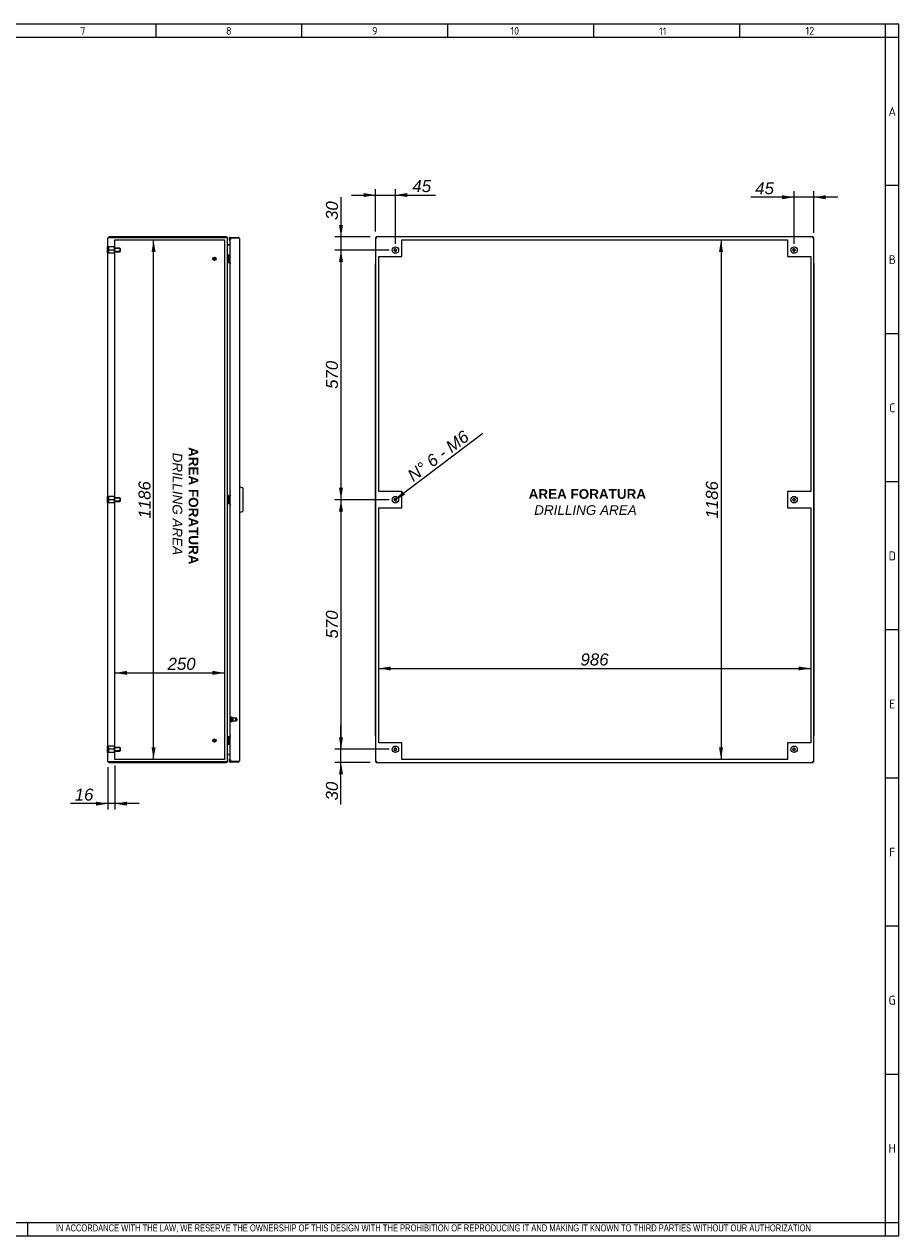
# Model space of a CAD drawing. Extents: x 6 to 412, y 11 to 288.
# Tile 4 of 4: x 212 to 412, y 11 to 288. Entities that reach past the tile are written whole.
import ezdxf
from ezdxf.enums import TextEntityAlignment as Align
from ezdxf.lldxf.tags import DXFTag

# ---------------------------------------------------------------- set-up
doc = ezdxf.new("R2010")
doc.units = 0
doc.layers.get('0').update_dxf_attribs({"linetype": 'CONTINUOUS'})
for name, color, linetype in [('_TRANSLATION', 7, 'CONTINUOUS'), ('AE00198_02', 7, 'CONTINUOUS'), ('AE00417_01', 7, 'CONTINUOUS'), ('AE00907_02', 7, 'CONTINUOUS'), ('AE00992_22', 7, 'CONTINUOUS'), ('C0000000', 7, 'CONTINUOUS'), ('C0000000_04', 7, 'CONTINUOUS'), ('C0000000_05', 7, 'CONTINUOUS'), ('C0000000_48', 7, 'CONTINUOUS'), ('C0000000_83', 7, 'CONTINUOUS'), ('C0000000_84', 7, 'CONTINUOUS'), ('DEFAULT', 7, 'CONTINUOUS')]:
    doc.layers.add(name, color=color, linetype=linetype)
doc.styles.add('SEACAD_ARIAL', font='arial.ttf')
doc.styles.add('SEACAD_ARIALI', font='ariali.ttf')
tags = doc.linetypes.add('CENTER2', pattern=[28.575, 19.05, -3.175, 3.175, -3.175]).pattern_tags.tags
tags[10:11] = [DXFTag(74, 4), DXFTag(75, 0), DXFTag(340, '0'), DXFTag(46, 0.0), DXFTag(50, 0.0), DXFTag(44, 0.0), DXFTag(45, 0.0)]
tags[8:9] = [DXFTag(74, 4), DXFTag(75, 0), DXFTag(340, '0'), DXFTag(46, 0.0), DXFTag(50, 0.0), DXFTag(44, 0.0), DXFTag(45, 0.0)]
tags[6:7] = [DXFTag(74, 4), DXFTag(75, 0), DXFTag(340, '0'), DXFTag(46, 0.0), DXFTag(50, 0.0), DXFTag(44, 0.0), DXFTag(45, 0.0)]
tags[4:5] = [DXFTag(74, 4), DXFTag(75, 0), DXFTag(340, '0'), DXFTag(46, 0.0), DXFTag(50, 0.0), DXFTag(44, 0.0), DXFTag(45, 0.0)]
tags = doc.linetypes.add('HIDDEN2', pattern=[4.7625, 3.175, -1.5875]).pattern_tags.tags
tags[6:7] = [DXFTag(74, 4), DXFTag(75, 0), DXFTag(340, '0'), DXFTag(46, 0.0), DXFTag(50, 0.0), DXFTag(44, 0.0), DXFTag(45, 0.0)]
tags[4:5] = [DXFTag(74, 4), DXFTag(75, 0), DXFTag(340, '0'), DXFTag(46, 0.0), DXFTag(50, 0.0), DXFTag(44, 0.0), DXFTag(45, 0.0)]
doc.dimstyles.new('ISO', dxfattribs={"dimtxt": 2.75, "dimasz": 2.75, "dimexe": 1.375, "dimexo": 1.375, "dimgap": 0.6875, "dimtad": 1, "dimdec": 1, "dimlfac": 10, "dimtxsty": 'SEACAD_ARIAL', "dimsah": 1, "dimcen": 1.375, "dimadec": 1, "dimazin": 3, "dimtfac": 0.7, "dimtdec": 3, "dimtmove": 0, "dimatfit": 3})

# ---------------------------------------------------------------- blocks, each defined once
blk = doc.blocks.new('SE4')
at = {"layer": 'AE00198_02', "color": 7, "linetype": 'HIDDEN2'}
for p, q in [((259.72, 128.97), (259.52, 128.97)), ((259.72, 128.74), (259.52, 128.74)), ((259.83, 129.09), (259.62, 129.09)), ((259.83, 128.63), (259.62, 128.63)), ((259.93, 128.97), (259.72, 128.97)), ((259.93, 128.74), (259.72, 128.74)), ((259.83, 129.09), (259.73, 128.97)), ((259.73, 128.97), (259.73, 128.74)), ((259.73, 128.74), (259.83, 128.63)), ((259.86, 129.38), (259.8, 129.38)), ((259.8, 128.33), (259.86, 128.33)), ((259.93, 128.97), (259.83, 129.09)), ((259.83, 128.63), (259.93, 128.74)), ((260.83, 129.16), (259.86, 129.16)), ((259.86, 128.56), (260.83, 128.56)), ((259.93, 128.74), (259.93, 128.97)), ((260.96, 129.04), (260.92, 129.1)), ((260.92, 128.61), (260.96, 128.67))]:
    blk.add_line(p, q, dxfattribs=at)
for centre, radius, start, end in [((260.17, 128.86), 0.662, 169.95, 190.05), ((259.85, 128.93), 0.381, 209.3372, 225.3386), ((260.19, 128.86), 0.692, 140.3844, 150.6602), ((259.85, 128.79), 0.381, 127.5482, 135.5294), ((259.95, 129.28), 0.381, 209.3239, 232.4629), ((259.95, 128.44), 0.381, 127.5394, 150.6739), ((260.19, 128.86), 0.692, 214.5751, 222.0282)]:
    blk.add_arc(centre, radius, start, end, dxfattribs=at)
for centre, major_axis in [((259.86, 128.86), (0, -0.525)), ((260.9, 128.86), (0, -0.225))]:
    blk.add_ellipse(centre, major_axis=major_axis, ratio=0.5, dxfattribs=at)
for centre, major_axis, start_param, end_param in [((259.8, 128.86), (0, -0.525), 3.141593, 3.665191), ((259.86, 128.86), (0, -0.3), 5.056184, 6.283185), ((259.8, 128.86), (0, -0.525), 0, 1.121432), ((259.86, 128.86), (0, -0.3), 0, 3.141593), ((260.83, 128.86), (0, 0.3), 0, 4.250452), ((260.83, 128.86), (0, 0.3), 5.667706, 6.283185)]:
    blk.add_ellipse(centre, major_axis=major_axis, ratio=0.5, start_param=start_param, end_param=end_param, dxfattribs=at)
at = {"layer": 'AE00417_01', "color": 7, "linetype": 'HIDDEN2'}
for centre, radius in [((255.88, 234.03), 0.375), ((255.88, 234.03), 0.3), ((255.88, 234.03), 0.25), ((255.88, 234.03), 0.225), ((255.88, 124.03), 0.375), ((255.88, 124.03), 0.3), ((255.88, 124.03), 0.25), ((255.88, 124.03), 0.225)]:
    blk.add_circle(centre, radius, dxfattribs=at)
for centre in [(255.88, 234.03), (255.88, 124.03)]:
    blk.add_arc(centre, 0.238, 75, 15, dxfattribs=at)
at = {"layer": 'AE00907_02', "color": 7, "linetype": 'HIDDEN2'}
for p, q in [((232.23, 119.18), (231.73, 119.18)), ((231.73, 119.18), (231.73, 119.18)), ((236.21, 119.18), (232.23, 119.18)), ((236.71, 119.18), (236.21, 119.18)), ((236.71, 119.18), (236.71, 119.18))]:
    blk.add_line(p, q, dxfattribs=at)
at = {"layer": 'AE00907_02', "color": 7, "linetype": 'CONTINUOUS'}
for p, q in [((232.23, 119.18), (232.22, 119.18)), ((236.21, 119.18), (232.23, 119.18)), ((236.23, 119.18), (236.21, 119.18)), ((236.71, 119.18), (236.71, 119.18))]:
    blk.add_line(p, q, dxfattribs=at)
at = {"layer": 'AE00992_22', "color": 7, "linetype": 'CONTINUOUS'}
for p, q in [((261.58, 182.01), (262.32, 181.74)), ((262.38, 181.65), (262.38, 176.42)), ((262.32, 176.32), (261.58, 176.06))]:
    blk.add_line(p, q, dxfattribs=at)
for centre, start, end in [((262.28, 181.65), 0, 70), ((262.28, 176.42), 290, 0)]:
    blk.add_arc(centre, 0.1, start, end, dxfattribs=at)
at = {"layer": 'C0000000', "color": 7, "linetype": 'CONTINUOUS'}
for p, q in [((231.48, 235.28), (231.48, 236.78)), ((231.58, 236.78), (231.48, 236.78)), ((231.48, 235.28), (231.58, 235.28)), ((258.98, 234.93), (258.99, 234.93)), ((258.99, 233.13), (258.98, 233.13)), ((259, 234.93), (259.38, 234.93)), ((259.38, 233.13), (259, 233.13)), ((259.09, 234.83), (259.09, 233.23)), ((258.98, 179.93), (258.99, 179.93)), ((259, 179.93), (259.38, 179.93)), ((259.09, 179.83), (259.09, 178.23)), ((258.99, 178.13), (258.98, 178.13)), ((259.38, 178.13), (259, 178.13)), ((258.98, 124.93), (258.99, 124.93)), ((259, 124.93), (259.38, 124.93)), ((259.09, 124.83), (259.09, 123.23)), ((258.99, 123.13), (258.98, 123.13)), ((259.38, 123.13), (259, 123.13))]:
    blk.add_line(p, q, dxfattribs=at)
at = {"layer": 'C0000000', "color": 7, "linetype": 'HIDDEN2'}
for p, q in [((231.73, 236.78), (231.73, 236.03)), ((233.03, 236.78), (231.73, 236.78)), ((231.73, 236.03), (231.73, 235.28)), ((233.03, 236.03), (231.73, 236.03)), ((233.03, 235.28), (231.73, 235.28)), ((233.03, 236.78), (233.03, 236.03)), ((234.33, 236.43), (233.03, 236.43)), ((234.41, 236.36), (233.03, 236.36)), ((233.03, 236.03), (233.03, 235.28)), ((234.41, 235.71), (233.03, 235.71)), ((233.03, 235.63), (234.33, 235.63)), ((234.33, 236.43), (234.33, 235.63)), ((234.43, 236.33), (234.33, 236.43)), ((234.33, 235.63), (234.43, 235.73)), ((234.43, 235.73), (234.43, 236.33))]:
    blk.add_line(p, q, dxfattribs=at)
at = {"layer": 'C0000000', "color": 7, "linetype": 'CONTINUOUS'}
for centre, start, end in [((258.98, 234.83), 90, 180), ((258.98, 233.23), 180, 270), ((258.98, 179.83), 90, 180), ((258.98, 178.23), 180, 270), ((258.98, 124.83), 90, 180), ((258.98, 123.23), 180, 270)]:
    blk.add_arc(centre, 0.1, start, end, dxfattribs=at)
for points in [[(259.09, 234.83), (259.09, 234.93), (258.99, 234.93)], [(258.99, 233.13), (259.09, 233.13), (259.09, 233.23)], [(259.09, 179.83), (259.09, 179.93), (258.99, 179.93)], [(258.99, 178.13), (259.09, 178.13), (259.09, 178.23)], [(259.09, 124.83), (259.09, 124.93), (258.99, 124.93)], [(258.99, 123.13), (259.09, 123.13), (259.09, 123.23)]]:
    blk.add_rational_spline(points, [1, 0.707106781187, 1], degree=2, dxfattribs=at)
at = {"layer": 'C0000000_04', "color": 7, "linetype": 'HIDDEN2'}
for p, q in [((231.73, 179.78), (231.73, 179.03)), ((233.03, 179.78), (231.73, 179.78)), ((231.73, 179.03), (231.73, 178.28)), ((233.03, 179.03), (231.73, 179.03)), ((233.03, 178.28), (231.73, 178.28)), ((233.03, 179.78), (233.03, 179.03)), ((234.33, 179.43), (233.03, 179.43)), ((234.41, 179.36), (233.03, 179.36)), ((233.03, 179.03), (233.03, 178.28)), ((234.41, 178.71), (233.03, 178.71)), ((233.03, 178.63), (234.33, 178.63)), ((234.33, 179.43), (234.33, 178.63)), ((234.43, 179.33), (234.33, 179.43)), ((234.33, 178.63), (234.43, 178.73)), ((234.43, 178.73), (234.43, 179.33)), ((231.73, 122.78), (231.73, 122.03)), ((233.03, 122.78), (231.73, 122.78)), ((231.73, 122.03), (231.73, 121.28)), ((233.03, 122.03), (231.73, 122.03)), ((233.03, 122.78), (233.03, 122.03)), ((234.33, 122.43), (233.03, 122.43)), ((234.41, 122.36), (233.03, 122.36)), ((233.03, 122.03), (233.03, 121.28)), ((234.33, 122.43), (234.33, 121.63)), ((234.43, 122.33), (234.33, 122.43)), ((234.33, 121.63), (234.43, 121.73)), ((234.43, 121.73), (234.43, 122.33)), ((233.03, 121.28), (231.73, 121.28)), ((234.41, 121.71), (233.03, 121.71)), ((233.03, 121.63), (234.33, 121.63))]:
    blk.add_line(p, q, dxfattribs=at)
at = {"layer": 'C0000000_05', "color": 7, "linetype": 'CONTINUOUS'}
for p, q in [((231.48, 178.28), (231.48, 179.78)), ((231.58, 179.78), (231.48, 179.78)), ((231.48, 178.28), (231.58, 178.28)), ((231.48, 121.28), (231.48, 122.78)), ((231.58, 122.78), (231.48, 122.78)), ((231.48, 121.28), (231.58, 121.28))]:
    blk.add_line(p, q, dxfattribs=at)
at = {"layer": 'C0000000_48', "color": 7, "linetype": 'CONTINUOUS'}
for p, q in [((231.58, 119.31), (231.58, 238.75)), ((231.86, 238.88), (231.62, 238.88)), ((231.62, 238.88), (231.86, 238.88)), ((258.6, 239.03), (231.86, 239.03)), ((231.86, 238.88), (258.6, 238.88)), ((258.6, 238.88), (231.86, 238.88)), ((258.88, 119.31), (258.88, 238.75)), ((258.88, 238.75), (258.88, 238.75)), ((259.01, 237.18), (258.88, 237.18)), ((259.01, 237.18), (259.38, 237.18)), ((259.38, 237.18), (259.01, 237.18)), ((231.86, 119.18), (231.62, 119.18)), ((231.62, 119.18), (231.86, 119.18)), ((258.6, 119.18), (231.86, 119.18)), ((231.86, 119.18), (232.22, 119.18)), ((231.86, 119.03), (258.6, 119.03)), ((236.23, 119.18), (258.6, 119.18)), ((258.88, 120.88), (259.01, 120.88)), ((258.88, 119.31), (258.88, 119.31)), ((259.38, 120.88), (259.01, 120.88)), ((259.01, 120.88), (259.38, 120.88))]:
    blk.add_line(p, q, dxfattribs=at)
at = {"layer": 'C0000000_48', "color": 7, "linetype": 'CENTER2'}
for p, q in [((233.18, 119.73), (233.18, 238.33)), ((233.18, 238.33), (258.18, 238.33)), ((258.18, 238.33), (258.18, 119.73)), ((258.18, 119.73), (233.18, 119.73))]:
    blk.add_line(p, q, dxfattribs=at)
at = {"layer": 'C0000000_48', "color": 7, "linetype": 'CONTINUOUS'}
for centre, radius, start, end in [((231.86, 238.75), 0.28, 152.336, 180), ((231.86, 238.75), 0.28, 90, 152.336), ((258.6, 238.75), 0.28, 0, 90), ((259.01, 237.31), 0.13, 180, 270), ((231.86, 119.31), 0.28, 180, 207.664), ((231.86, 119.31), 0.28, 207.664, 270), ((258.6, 119.31), 0.28, 270, 360), ((259.01, 120.75), 0.13, 90, 180)]:
    blk.add_arc(centre, radius, start, end, dxfattribs=at)
for centre, major_axis, ratio, start_param, end_param in [((231.86, 238.75), (0.28, 0), 0.997824, 2.658765, 3.141593), ((258.6, 238.75), (-0.28, 0), 0.464286, 3.141593, 4.712389), ((231.86, 119.31), (0.28, 0), 0.997824, 3.141593, 3.624421), ((258.6, 119.31), (0.28, 0), 0.464286, 4.712389, 6.283185)]:
    blk.add_ellipse(centre, major_axis=major_axis, ratio=ratio, start_param=start_param, end_param=end_param, dxfattribs=at)
at = {"layer": 'C0000000_83', "color": 7, "linetype": 'CONTINUOUS'}
for p, q in [((259.54, 238.93), (259.38, 238.93)), ((259.38, 238.78), (259.38, 238.93)), ((261.28, 238.78), (259.38, 238.78)), ((259.38, 238.6), (259.38, 238.78)), ((259.69, 238.6), (259.38, 238.6)), ((259.54, 238.6), (259.38, 238.6)), ((259.38, 238.6), (259.38, 238.6)), ((259.38, 238.6), (259.38, 232.95)), ((259.54, 238.93), (261.28, 238.93)), ((259.54, 238.78), (261.28, 238.78)), ((259.54, 238.6), (259.69, 238.6)), ((259.69, 238.6), (259.69, 238.6)), ((261.28, 238.78), (261.54, 238.78)), ((261.54, 238.78), (261.28, 238.78)), ((261.32, 238.93), (261.32, 238.93)), ((261.35, 238.93), (261.35, 238.93)), ((261.58, 238.63), (261.58, 119.43)), ((259.54, 232.95), (259.38, 232.95)), ((259.63, 232.93), (259.38, 232.93)), ((259.38, 232.93), (259.38, 180.13)), ((259.63, 232.95), (259.54, 232.95)), ((259.63, 232.95), (259.63, 232.93)), ((259.63, 232.93), (259.63, 232.93)), ((259.38, 180.13), (259.63, 180.13)), ((259.54, 180.13), (259.38, 180.13)), ((259.38, 180.13), (259.38, 177.93)), ((259.63, 180.13), (259.54, 180.13)), ((259.63, 180.13), (259.63, 180.13)), ((259.63, 177.93), (259.38, 177.93)), ((259.54, 177.93), (259.38, 177.93)), ((259.38, 177.93), (259.38, 125.13)), ((259.54, 177.93), (259.63, 177.93)), ((259.63, 177.93), (259.63, 177.93)), ((259.38, 125.13), (259.63, 125.13)), ((259.54, 125.11), (259.38, 125.11)), ((259.38, 125.11), (259.38, 119.46)), ((259.54, 125.11), (259.63, 125.11)), ((259.63, 125.13), (259.63, 125.13)), ((259.63, 125.13), (259.63, 125.11)), ((259.38, 119.28), (259.38, 119.46)), ((259.38, 119.46), (259.69, 119.46)), ((259.54, 119.46), (259.38, 119.46)), ((259.38, 119.46), (259.38, 119.46)), ((259.38, 119.28), (261.28, 119.28)), ((259.38, 119.28), (259.38, 119.13)), ((259.54, 119.13), (259.38, 119.13)), ((259.69, 119.46), (259.54, 119.46)), ((261.28, 119.28), (259.54, 119.28)), ((261.28, 119.13), (259.54, 119.13)), ((259.69, 119.46), (259.69, 119.46)), ((261.28, 119.28), (261.54, 119.28)), ((261.54, 119.28), (261.28, 119.28)), ((261.32, 119.13), (261.32, 119.13)), ((261.35, 119.14), (261.35, 119.13))]:
    blk.add_line(p, q, dxfattribs=at)
for centre, radius, start, end in [((259.54, 238.78), 0.15, 90, 180), ((259.54, 238.78), 0.0002, 90, 204.4698), ((261.28, 238.63), 0.3, 30, 90), ((261.28, 238.63), 0.3, 0, 30), ((259.54, 119.28), 0.15, 180, 270), ((259.54, 119.28), 0.0002, 155.5302, 270), ((261.28, 119.43), 0.3, 270, 330), ((261.28, 119.43), 0.3, 330, 0)]:
    blk.add_arc(centre, radius, start, end, dxfattribs=at)
for centre, start_param, end_param in [((261.28, 238.63), 3.141593, 3.665191), ((261.28, 119.43), 2.617994, 3.141593)]:
    blk.add_ellipse(centre, major_axis=(-0.3, 0), ratio=0.998114, start_param=start_param, end_param=end_param, dxfattribs=at)
at = {"layer": 'C0000000_84', "color": 7, "linetype": 'CONTINUOUS'}
for p, q in [((259.38, 238.93), (259.35, 238.93)), ((259.35, 238.38), (259.35, 238.93)), ((259.35, 119.13), (259.35, 119.68)), ((259.38, 119.13), (259.35, 119.13))]:
    blk.add_line(p, q, dxfattribs=at)
for centre, major_axis, ratio, start_param, end_param in [((259.65, 238.38), (0, 0.3), 0.976296, 1.570796, 2.046102), ((261.28, 238.63), (0, 0.307), 0.977599, 4.712389, 5.222355), ((259.65, 119.68), (0, 0.3), 0.976296, 1.09549, 1.570796), ((261.28, 119.43), (0, -0.307), 0.977599, 1.06083, 1.570796)]:
    blk.add_ellipse(centre, major_axis=major_axis, ratio=ratio, start_param=start_param, end_param=end_param, dxfattribs=at)
blk = doc.blocks.new('SE5')
at = {"layer": 'AE00907_02', "color": 7, "linetype": 'CONTINUOUS'}
blk.add_line((392.54, 119.18), (392.54, 119.18), dxfattribs=at)
blk.add_line((392.54, 119.18), (392.54, 119.18), dxfattribs=at)
at = {"layer": 'C0000000', "color": 7, "linetype": 'CONTINUOUS'}
for radius in [0.75, 0.246]:
    blk.add_circle((388.19, 236.03), radius, dxfattribs=at)
blk.add_arc((388.19, 236.03), 0.3, 75, 15, dxfattribs=at)
at = {"layer": 'C0000000_05', "color": 7, "linetype": 'CONTINUOUS'}
for centre, radius in [((297.19, 236.03), 0.75), ((297.19, 236.03), 0.246), ((297.19, 179.03), 0.75), ((297.19, 179.03), 0.246), ((388.19, 179.03), 0.75), ((388.19, 179.03), 0.246), ((297.19, 122.03), 0.75), ((297.19, 122.03), 0.246), ((388.19, 122.03), 0.75), ((388.19, 122.03), 0.246)]:
    blk.add_circle(centre, radius, dxfattribs=at)
for centre in [(297.19, 236.03), (297.19, 179.03), (388.19, 179.03), (297.19, 122.03), (388.19, 122.03)]:
    blk.add_arc(centre, 0.3, 75, 15, dxfattribs=at)
at = {"layer": 'C0000000_48', "color": 7, "linetype": 'CONTINUOUS'}
for p, q in [((292.69, 238.88), (292.69, 119.18)), ((292.69, 238.88), (292.84, 238.88)), ((292.84, 239.03), (292.84, 238.88)), ((392.54, 239.03), (292.84, 239.03)), ((292.84, 238.88), (292.97, 238.75)), ((292.84, 238.88), (292.97, 238.75)), ((392.54, 238.88), (392.41, 238.75)), ((392.54, 238.88), (392.41, 238.75)), ((392.54, 239.03), (392.54, 238.88)), ((392.69, 238.88), (392.54, 238.88)), ((392.69, 119.18), (392.69, 238.88)), ((292.69, 119.18), (292.84, 119.18)), ((292.84, 119.18), (292.97, 119.31)), ((292.84, 119.18), (292.97, 119.31)), ((292.84, 119.03), (292.84, 119.18)), ((292.84, 119.03), (392.54, 119.03)), ((392.54, 119.18), (392.41, 119.31)), ((392.54, 119.18), (392.41, 119.31)), ((392.69, 119.18), (392.54, 119.18)), ((392.54, 119.03), (392.54, 119.18))]:
    blk.add_line(p, q, dxfattribs=at)
at = {"layer": 'C0000000_48', "color": 7, "linetype": 'CENTER2'}
for p, q in [((298.69, 238.33), (386.69, 238.33)), ((298.69, 234.53), (298.69, 238.33)), ((386.69, 238.33), (386.69, 234.53)), ((293.39, 180.93), (293.39, 234.53)), ((293.39, 234.53), (298.69, 234.53)), ((386.69, 234.53), (391.99, 234.53)), ((391.99, 234.53), (391.99, 180.93)), ((298.69, 180.93), (293.39, 180.93)), ((298.69, 177.13), (298.69, 180.93)), ((391.99, 180.93), (386.69, 180.93)), ((386.69, 180.93), (386.69, 177.13)), ((293.39, 123.53), (293.39, 177.13)), ((293.39, 177.13), (298.69, 177.13)), ((386.69, 177.13), (391.99, 177.13)), ((391.99, 177.13), (391.99, 123.53)), ((298.69, 123.53), (293.39, 123.53)), ((298.69, 119.73), (298.69, 123.53)), ((391.99, 123.53), (386.69, 123.53)), ((386.69, 123.53), (386.69, 119.73)), ((386.69, 119.73), (298.69, 119.73))]:
    blk.add_line(p, q, dxfattribs=at)
at = {"layer": 'C0000000_83', "color": 7, "linetype": 'CONTINUOUS'}
for p, q in [((392.54, 238.93), (392.54, 238.93)), ((392.54, 238.88), (392.54, 238.93)), ((392.69, 238.78), (392.69, 238.78)), ((392.69, 238.6), (392.69, 238.78)), ((392.69, 238.6), (392.69, 238.6)), ((392.69, 238.6), (392.69, 238.6)), ((392.69, 238.6), (392.69, 238.6)), ((392.69, 232.95), (392.69, 238.6)), ((392.69, 232.95), (392.69, 232.95)), ((392.69, 232.95), (392.69, 232.93)), ((392.69, 232.93), (392.69, 180.13)), ((392.69, 232.93), (392.69, 232.93)), ((392.69, 180.13), (392.69, 180.13)), ((392.69, 180.13), (392.69, 180.13)), ((392.69, 180.13), (392.69, 177.93)), ((392.69, 180.13), (392.69, 180.13)), ((392.69, 177.93), (392.69, 125.13)), ((392.69, 177.93), (392.69, 177.93)), ((392.69, 177.93), (392.69, 177.93)), ((392.69, 177.93), (392.69, 177.93)), ((392.69, 125.13), (392.69, 125.13)), ((392.69, 125.13), (392.69, 125.11)), ((392.69, 119.46), (392.69, 125.11)), ((392.69, 125.11), (392.69, 125.11)), ((392.54, 119.13), (392.54, 119.18)), ((392.54, 119.13), (392.54, 119.13)), ((392.69, 119.28), (392.69, 119.46)), ((392.69, 119.46), (392.69, 119.46)), ((392.69, 119.46), (392.69, 119.46)), ((392.69, 119.46), (392.69, 119.46)), ((392.69, 119.28), (392.69, 119.28))]:
    blk.add_line(p, q, dxfattribs=at)
at = {"layer": 'C0000000_84', "color": 7, "linetype": 'CONTINUOUS'}
for p, q in [((292.69, 238.78), (292.69, 238.6)), ((292.69, 238.78), (292.69, 238.78)), ((292.69, 238.6), (292.69, 232.95)), ((292.69, 238.6), (292.69, 238.6)), ((292.69, 238.6), (292.69, 238.6)), ((292.69, 238.6), (292.69, 238.6)), ((292.84, 238.93), (292.84, 238.93)), ((292.84, 238.93), (292.84, 238.88)), ((292.69, 232.95), (292.69, 232.95)), ((292.69, 232.93), (292.69, 232.95)), ((292.69, 232.93), (292.69, 232.93)), ((292.69, 180.13), (292.69, 232.93)), ((292.69, 180.13), (292.69, 180.13)), ((292.69, 180.13), (292.69, 180.13)), ((292.69, 177.93), (292.69, 180.13)), ((292.69, 180.13), (292.69, 180.13)), ((292.69, 125.13), (292.69, 177.93)), ((292.69, 177.93), (292.69, 177.93)), ((292.69, 177.93), (292.69, 177.93)), ((292.69, 177.93), (292.69, 177.93)), ((292.69, 125.13), (292.69, 125.13)), ((292.69, 125.11), (292.69, 125.13)), ((292.69, 125.11), (292.69, 119.46)), ((292.69, 125.11), (292.69, 125.11)), ((292.69, 119.46), (292.69, 119.28)), ((292.69, 119.46), (292.69, 119.46)), ((292.69, 119.46), (292.69, 119.46)), ((292.69, 119.46), (292.69, 119.46)), ((292.69, 119.28), (292.69, 119.28)), ((292.84, 119.18), (292.84, 119.13))]:
    blk.add_line(p, q, dxfattribs=at)
blk = doc.blocks.new('DMBLK779')
at = {"layer": '_TRANSLATION', "linetype": 'CONTINUOUS'}
for points in [[(228.83, 109.17), (231.58, 109.62), (228.83, 110.08)], [(235.93, 109.17), (235.93, 110.08), (233.18, 109.62)]]:
    blk.add_hatch(color=7, dxfattribs=at).paths.add_polyline_path(points)
at = {"layer": '_TRANSLATION', "color": 7, "linetype": 'CONTINUOUS'}
for p, q in [((231.58, 117.94), (231.58, 108.25)), ((233.18, 118.36), (233.18, 108.25)), ((238.68, 109.62), (223.04, 109.62))]:
    blk.add_line(p, q, dxfattribs=at)
at = {"layer": '_TRANSLATION', "color": 7, "linetype": 'CONTINUOUS', "style": 'SEACAD_ARIALI'}
blk.add_text('16', height=2.75, dxfattribs=at).set_placement((224, 113.06), align=Align.TOP_LEFT)
blk = doc.blocks.new('DMBLK780')
at = {"layer": '_TRANSLATION', "linetype": 'CONTINUOUS'}
for points in [[(235.93, 139.94), (233.18, 139.48), (235.93, 139.02)], [(255.43, 139.94), (255.43, 139.02), (258.18, 139.48)]]:
    blk.add_hatch(color=7, dxfattribs=at).paths.add_polyline_path(points)
at = {"layer": '_TRANSLATION', "color": 7, "linetype": 'CONTINUOUS'}
blk.add_line((233.18, 139.48), (258.18, 139.48), dxfattribs=at)
at = {"layer": '_TRANSLATION', "color": 7, "linetype": 'CONTINUOUS', "style": 'SEACAD_ARIALI'}
blk.add_text('250', height=2.75, dxfattribs=at).set_placement((245.19, 142.92), align=Align.TOP_LEFT)
blk = doc.blocks.new('DMBLK781')
at = {"layer": '_TRANSLATION', "linetype": 'CONTINUOUS'}
for points in [[(385.44, 248.54), (385.44, 247.63), (388.19, 248.09)], [(395.44, 248.54), (392.69, 248.09), (395.44, 247.63)]]:
    blk.add_hatch(color=7, dxfattribs=at).paths.add_polyline_path(points)
at = {"layer": '_TRANSLATION', "color": 7, "linetype": 'CONTINUOUS'}
for p, q in [((388.19, 237.41), (388.19, 249.46)), ((392.69, 239.98), (392.69, 249.46)), ((398.19, 248.09), (378.36, 248.09))]:
    blk.add_line(p, q, dxfattribs=at)
at = {"layer": '_TRANSLATION', "color": 7, "linetype": 'CONTINUOUS', "style": 'SEACAD_ARIALI'}
blk.add_text('45', height=2.75, dxfattribs=at).set_placement((379.33, 251.52), align=Align.TOP_LEFT)
blk = doc.blocks.new('DMBLK782')
at = {"layer": '_TRANSLATION', "linetype": 'CONTINUOUS'}
for points in [[(289.94, 249.04), (289.94, 248.12), (292.69, 248.58)], [(299.94, 249.04), (297.19, 248.58), (299.94, 248.12)]]:
    blk.add_hatch(color=7, dxfattribs=at).paths.add_polyline_path(points)
at = {"layer": '_TRANSLATION', "color": 7, "linetype": 'CONTINUOUS'}
for p, q in [((292.69, 240.26), (292.69, 249.96)), ((297.19, 237.41), (297.19, 249.96)), ((287.19, 248.58), (306.38, 248.58))]:
    blk.add_line(p, q, dxfattribs=at)
at = {"layer": '_TRANSLATION', "color": 7, "linetype": 'CONTINUOUS', "style": 'SEACAD_ARIALI'}
blk.add_text('45', height=2.75, dxfattribs=at).set_placement((301.08, 252.02), align=Align.TOP_LEFT)
blk = doc.blocks.new('DMBLK783')
at = {"layer": '_TRANSLATION', "linetype": 'CONTINUOUS'}
for points in [[(284.32, 241.78), (284.78, 239.03), (285.24, 241.78)], [(284.32, 233.28), (285.24, 233.28), (284.78, 236.03)]]:
    blk.add_hatch(color=7, dxfattribs=at).paths.add_polyline_path(points)
at = {"layer": '_TRANSLATION', "color": 7, "linetype": 'CONTINUOUS'}
for p, q in [((284.78, 248.13), (284.78, 230.53)), ((291.46, 239.03), (283.41, 239.03)), ((295.81, 236.03), (283.41, 236.03))]:
    blk.add_line(p, q, dxfattribs=at)
at = {"layer": '_TRANSLATION', "color": 7, "linetype": 'CONTINUOUS', "style": 'SEACAD_ARIALI'}
blk.add_text('30', height=2.75, rotation=90, dxfattribs=at).set_placement((281.34, 242.89), align=Align.TOP_LEFT)
blk = doc.blocks.new('DMBLK784')
at = {"layer": '_TRANSLATION', "linetype": 'CONTINUOUS'}
for points in [[(284.32, 124.78), (284.78, 122.03), (285.24, 124.78)], [(284.32, 116.28), (285.24, 116.28), (284.78, 119.03)]]:
    blk.add_hatch(color=7, dxfattribs=at).paths.add_polyline_path(points)
at = {"layer": '_TRANSLATION', "color": 7, "linetype": 'CONTINUOUS'}
for p, q in [((284.78, 109.39), (284.78, 127.53)), ((295.81, 122.03), (283.41, 122.03)), ((291.46, 119.03), (283.41, 119.03))]:
    blk.add_line(p, q, dxfattribs=at)
at = {"layer": '_TRANSLATION', "color": 7, "linetype": 'CONTINUOUS', "style": 'SEACAD_ARIALI'}
blk.add_text('30', height=2.75, rotation=90, dxfattribs=at).set_placement((281.34, 110.35), align=Align.TOP_LEFT)
blk = doc.blocks.new('DMBLK789')
at = {"layer": '_TRANSLATION', "linetype": 'CONTINUOUS'}
blk.add_hatch(color=7, dxfattribs=at).paths.add_polyline_path([(299.42, 180.15), (298.86, 180.88), (296.95, 178.85)])
at = {"layer": '_TRANSLATION', "color": 7, "linetype": 'CONTINUOUS'}
blk.add_line((317.14, 194.14), (296.95, 178.85), dxfattribs=at)
at = {"layer": '_TRANSLATION', "color": 7, "linetype": 'CONTINUOUS', "style": 'SEACAD_ARIALI'}
blk.add_text('N° 6 - M6', height=2.75, rotation=37.1338, dxfattribs=at).set_placement((299.65, 185.21), align=Align.TOP_LEFT)
blk = doc.blocks.new('DMBLK792')
at = {"layer": '_TRANSLATION', "linetype": 'CONTINUOUS'}
for points in [[(284.32, 233.28), (285.24, 233.28), (284.78, 236.03)], [(284.32, 181.78), (284.78, 179.03), (285.24, 181.78)]]:
    blk.add_hatch(color=7, dxfattribs=at).paths.add_polyline_path(points)
at = {"layer": '_TRANSLATION', "color": 7, "linetype": 'CONTINUOUS'}
for p, q in [((295.81, 236.03), (283.41, 236.03)), ((284.78, 236.03), (284.78, 179.03)), ((295.81, 179.03), (283.41, 179.03))]:
    blk.add_line(p, q, dxfattribs=at)
at = {"layer": '_TRANSLATION', "color": 7, "linetype": 'CONTINUOUS', "style": 'SEACAD_ARIALI'}
blk.add_text('570', height=2.75, rotation=90, dxfattribs=at).set_placement((281.34, 204.32), align=Align.TOP_LEFT)
blk = doc.blocks.new('DMBLK793')
at = {"layer": '_TRANSLATION', "linetype": 'CONTINUOUS'}
for points in [[(284.32, 176.28), (285.24, 176.28), (284.78, 179.03)], [(284.32, 124.78), (284.78, 122.03), (285.24, 124.78)]]:
    blk.add_hatch(color=7, dxfattribs=at).paths.add_polyline_path(points)
at = {"layer": '_TRANSLATION', "color": 7, "linetype": 'CONTINUOUS'}
for p, q in [((295.81, 179.03), (283.41, 179.03)), ((284.78, 179.03), (284.78, 122.03)), ((295.81, 122.03), (283.41, 122.03))]:
    blk.add_line(p, q, dxfattribs=at)
at = {"layer": '_TRANSLATION', "color": 7, "linetype": 'CONTINUOUS', "style": 'SEACAD_ARIALI'}
blk.add_text('570', height=2.75, rotation=90, dxfattribs=at).set_placement((281.34, 147.32), align=Align.TOP_LEFT)
blk = doc.blocks.new('DMBLK794')
at = {"layer": '_TRANSLATION', "linetype": 'CONTINUOUS'}
for points in [[(371.06, 235.58), (371.98, 235.58), (371.52, 238.33)], [(371.06, 122.48), (371.52, 119.73), (371.98, 122.48)]]:
    blk.add_hatch(color=7, dxfattribs=at).paths.add_polyline_path(points)
at = {"layer": '_TRANSLATION', "color": 7, "linetype": 'CONTINUOUS'}
blk.add_line((371.52, 238.33), (371.52, 119.73), dxfattribs=at)
at = {"layer": '_TRANSLATION', "color": 7, "linetype": 'CONTINUOUS', "style": 'SEACAD_ARIALI'}
blk.add_text('1186', height=2.75, rotation=90, dxfattribs=at).set_placement((368.08, 174.72), align=Align.TOP_LEFT)
blk = doc.blocks.new('DMBLK795')
at = {"layer": '_TRANSLATION', "linetype": 'CONTINUOUS'}
for points in [[(296.14, 140.94), (293.39, 140.49), (296.14, 140.03)], [(389.24, 140.94), (389.24, 140.03), (391.99, 140.49)]]:
    blk.add_hatch(color=7, dxfattribs=at).paths.add_polyline_path(points)
at = {"layer": '_TRANSLATION', "color": 7, "linetype": 'CONTINUOUS'}
blk.add_line((293.39, 140.49), (391.99, 140.49), dxfattribs=at)
at = {"layer": '_TRANSLATION', "color": 7, "linetype": 'CONTINUOUS', "style": 'SEACAD_ARIALI'}
blk.add_text('986', height=2.75, dxfattribs=at).set_placement((339.45, 143.92), align=Align.TOP_LEFT)
blk = doc.blocks.new('DMBLK797')
at = {"layer": '_TRANSLATION', "linetype": 'CONTINUOUS'}
for points in [[(242.45, 235.58), (241.99, 238.33), (241.54, 235.58)], [(242.45, 122.48), (241.54, 122.48), (241.99, 119.73)]]:
    blk.add_hatch(color=7, dxfattribs=at).paths.add_polyline_path(points)
at = {"layer": '_TRANSLATION', "color": 7, "linetype": 'CONTINUOUS'}
blk.add_line((241.99, 119.73), (241.99, 238.33), dxfattribs=at)
at = {"layer": '_TRANSLATION', "color": 7, "linetype": 'CONTINUOUS', "style": 'SEACAD_ARIALI'}
blk.add_text('1186', height=2.75, rotation=90, dxfattribs=at).set_placement((238.56, 174.72), align=Align.TOP_LEFT)

msp = doc.modelspace()

# ---------------------------------------------------------------- linework, layer by layer
at = {"color": 7, "linetype": 'CONTINUOUS'}
for p, q in [((412.092, 287.588), (6.234, 287.588)), ((242.48, 287.588), (242.48, 284.56)), ((275.797, 287.588), (275.797, 284.56)), ((309.113, 287.588), (309.113, 284.56)), ((342.43, 287.588), (342.43, 284.56)), ((375.747, 287.588), (375.747, 284.56)), ((412.092, 10.959), (412.092, 287.588)), ((412.092, 250.738), (409.063, 250.738)), ((412.092, 216.917), (409.063, 216.917)), ((412.092, 183.095), (409.063, 183.095)), ((412.092, 149.274), (409.063, 149.274)), ((412.092, 115.452), (409.063, 115.452)), ((412.092, 81.631), (409.063, 81.631)), ((412.092, 47.809), (409.063, 47.809)), ((213.272, 10.954), (213.272, 13.983)), ((6.234, 10.959), (412.092, 10.959))]:
    msp.add_line(p, q, dxfattribs=at)
at = {"layer": 'DEFAULT', "color": 7, "linetype": 'CONTINUOUS'}
for p, q in [((409.063, 10.959), (409.063, 287.588)), ((412.092, 284.56), (6.234, 284.56)), ((6.234, 13.988), (412.092, 13.988))]:
    msp.add_line(p, q, dxfattribs=at)

# ---------------------------------------------------------------- block references
at = {"layer": '_TRANSLATION'}
for name in ['SE4', 'SE5']:
    msp.add_blockref(name, (0, 0), dxfattribs=at)

# ---------------------------------------------------------------- texts
for s, insert, char_height, width, attachment_point in [('{\\fSolid Edge ANSI|b0||i0||c0|p34;\\C7;\\H1.766793;\\W1.;7}', (225.852, 285.196), 1.76679, 1.98765, 8), ('{\\fSolid Edge ANSI|b0||i0||c0|p34;\\C7;\\H1.766793;\\W1.;8}', (259.168, 285.196), 1.76679, 1.98765, 8), ('{\\fSolid Edge ANSI|b0||i0||c0|p34;\\C7;\\H1.766793;\\W1.;9}', (292.485, 285.196), 1.76679, 1.98765, 8), ('{\\fSolid Edge ANSI|b0||i0||c0|p34;\\C7;\\H1.766793;\\W1.;10}', (324.438, 285.196), 1.76679, 11.1986, 8), ('{\\fSolid Edge ANSI|b0||i0||c0|p34;\\C7;\\H1.766793;\\W1.;11}', (358.218, 285.073), 1.76679, 10.09104, 8), ('{\\fSolid Edge ANSI|b0||i0||c0|p34;\\C7;\\H1.766793;\\W1.;12}', (391.814, 285.196), 1.76679, 8.86043, 8), ('{\\fSolid Edge ANSI|b0||i0||c0|p34;\\C7;\\H2.019192;\\W1.;A}', (410.612, 266.645), 2.01919, 2.2716, 8), ('{\\fSolid Edge ANSI|b0||i0||c0|p34;\\C7;\\H2.019192;\\W1.;B}', (410.616, 232.824), 2.01919, 2.524, 8), ('{\\fSolid Edge ANSI|b0||i0||c0|p34;\\C7;\\H2.019192;\\W1.;C}', (410.614, 199.002), 2.01919, 2.3978, 8), ('{\\fSolid Edge ANSI|b0||i0||c0|p34;\\C7;\\H2.019192;\\W1.;D}', (410.616, 165.181), 2.01919, 2.524, 8), ('{\\fSolid Edge ANSI|b0||i0||c0|p34;\\C7;\\H2.019192;\\W1.;E}', (410.614, 131.359), 2.01919, 2.3978, 8), ('{\\fSolid Edge ANSI|b0||i0||c0|p34;\\C7;\\H2.019192;\\W1.;F}', (410.612, 97.538), 2.01919, 2.2716, 8), ('{\\fSolid Edge ANSI|b0||i0||c0|p34;\\C7;\\H2.019192;\\W1.;G}', (410.586, 63.716), 2.01919, 2.5871, 8), ('{\\fSolid Edge ANSI|b0||i0||c0|p34;\\C7;\\H2.019192;\\W1.;H}', (410.588, 29.895), 2.01919, 2.7133, 8), ('{\\fArial Narrow|b0||i0||c0|p34;\\C7;\\H1.6;\\W0.94;IN ACCORDANCE WITH THE LAW, WE RESERVE THE OWNERSHIP OF THIS DESIGN WITH THE PROHIBITION OF REPRODUCING IT AND MAKING IT KNOWN TO THIRD PARTIES WITHOUT OUR AUTHORIZATION}', (219.688, 11.652), 1.6, 181.99571, 7)]:
    msp.add_mtext(s, dxfattribs=dict(insert=insert, char_height=char_height, width=width, attachment_point=attachment_point))
at = {"layer": '_TRANSLATION', "insert": (249.255, 178.06), "char_height": 2.2, "width": 30.57852, "attachment_point": 5, "rotation": 270}
msp.add_mtext('{\\fArial|b0||i0||c0|p34;\\C7;\\H2.2;\\W1.; }{\\fArial|b1||i0||c0|p34;\\C7;\\H2.2;\\W1.;AREA FORATURA \\P}{\\fArial|b0||i1||c0|p34;\\C7;\\H2.2;\\W1.;DRILLING AREA}', dxfattribs=at)
at = {"layer": '_TRANSLATION', "insert": (340.583, 178.482), "char_height": 2.2, "width": 30.57852, "attachment_point": 5}
msp.add_mtext('{\\fArial|b0||i0||c0|p34;\\C7;\\H2.2;\\W1.; }{\\fArial|b1||i0||c0|p34;\\C7;\\H2.2;\\W1.;AREA FORATURA \\P}{\\fArial|b0||i1||c0|p34;\\C7;\\H2.2;\\W1.;DRILLING AREA}', dxfattribs=at)

# ---------------------------------------------------------------- dimensions: what is measured, and where the dimension line sits
at = {"layer": '_TRANSLATION', "color": 7, "linetype": 'CONTINUOUS'}
for base, p1, p2, picture, middle in [((297.187, 248.582), (292.687, 238.882), (297.187, 236.032), 'DMBLK782', (300.118, 248.582)), ((388.187, 248.085), (392.687, 238.602), (388.187, 236.032), 'DMBLK781', (384.629, 248.085)), ((391.987, 140.485), (293.387, 123.532), (391.987, 150.332), 'DMBLK795', (342.687, 140.485)), ((231.585, 109.624), (233.185, 119.732), (231.585, 119.312), 'DMBLK779', (229.302, 109.624))]:
    dim = msp.add_linear_dim(base=base, p1=p1, p2=p2, text='\\A1;<>', dimstyle='ISO', dxfattribs=at)
    dim.commit()
    dim.dimension.update_dxf_attribs({"geometry": picture, "text_midpoint": middle, "dimtype": 160})
for base, p1, p2, angle, picture, middle, dimtype in [((284.78, 236.032), (292.837, 239.032), (297.187, 236.032), 90, 'DMBLK783', (284.78, 241.924), 160), ((241.994, 119.732), (233.185, 119.732), (233.185, 238.332), 90, 'DMBLK797', (241.994, 179.032), 161), ((371.517, 238.332), (386.687, 238.332), (386.687, 119.732), 270, 'DMBLK794', (371.517, 179.032), 161), ((284.78, 236.032), (297.187, 236.032), (297.187, 179.032), 270, 'DMBLK792', (284.78, 207.532), 161), ((284.78, 179.032), (297.187, 179.032), (297.187, 122.032), 270, 'DMBLK793', (284.78, 150.532), 161), ((233.185, 139.48), (233.185, 119.732), (258.185, 119.732), 0, 'DMBLK780', (248.401, 139.48), 161), ((284.78, 122.032), (292.837, 119.032), (297.187, 122.032), 90, 'DMBLK784', (284.78, 115.595), 160)]:
    dim = msp.add_linear_dim(base=base, p1=p1, p2=p2, angle=angle, text='\\A1;<>', dimstyle='ISO', dxfattribs=at)
    dim.commit()
    dim.dimension.update_dxf_attribs({"geometry": picture, "text_midpoint": middle, "dimtype": dimtype})
dim = msp.add_radius_dim(center=(297.187, 179.032), mpoint=(296.948, 178.851), text='\\A1;N° 6 - M6 {}', dimstyle='ISO', override={"dimtolj": 1}, dxfattribs=at)
dim.commit()
dim.dimension.update_dxf_attribs({"geometry": 'DMBLK789', "text_midpoint": (300.961, 181.89), "dimtype": 164})

doc.saveas('drawing.dxf')
